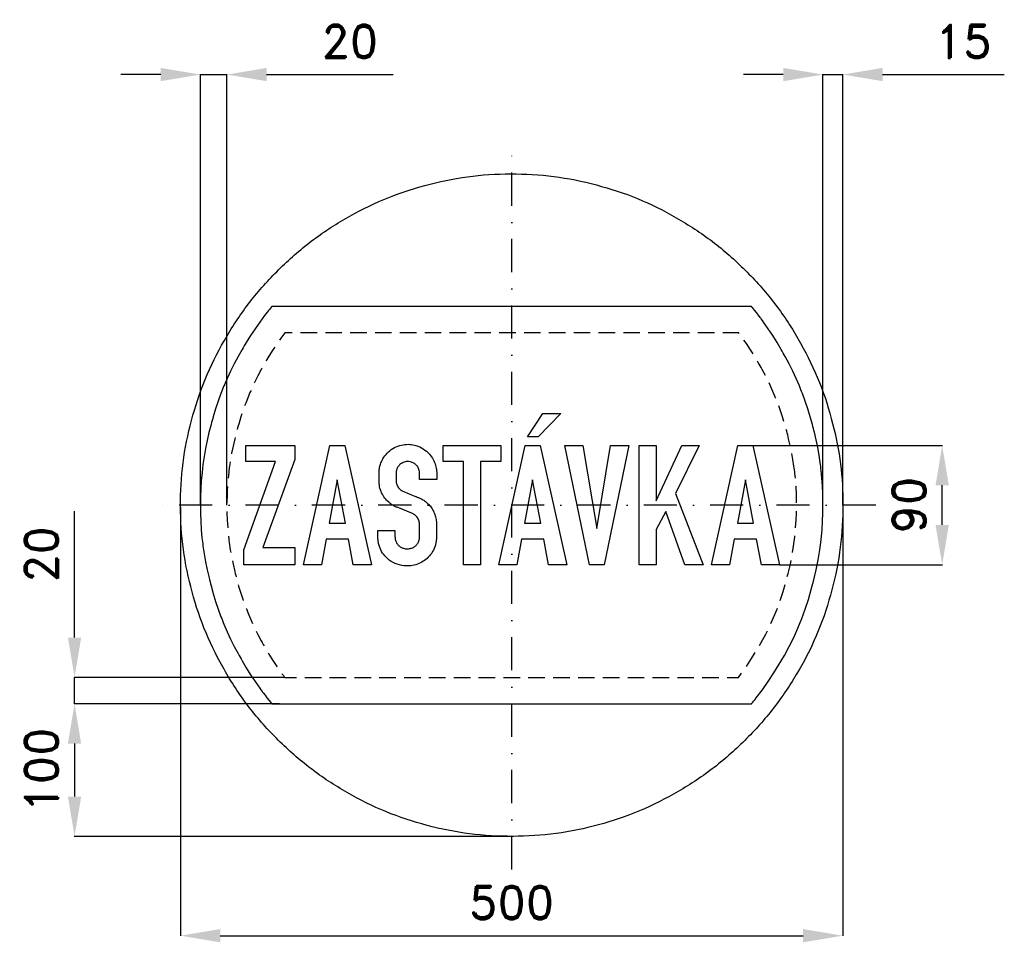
# Model space of a CAD drawing. Header units: millimetres. Extents: x -371 to 372, y -330 to 366.
import ezdxf

# ---------------------------------------------------------------- set-up
doc = ezdxf.new("R2010")
doc.units = ezdxf.units.MM
doc.header["$LTSCALE"] = 5
doc.linetypes.add('ČERCHOVANÁX2', pattern=[2, 1, -0.5, 0, -0.5])
doc.linetypes.add('ČÁRKOVANÁX2', pattern=[1.5, 1, -0.5])
doc.layers.add('Kóty', color=2, linetype='Continuous')
doc.layers.add('Značka', color=7, linetype='Continuous')
doc.styles.get("Standard").update_dxf_attribs({"font": 'romand.shx', "height": 25})
doc.dimstyles.get("Standard").update_dxf_attribs({"dimtxt": 25, "dimasz": 30, "dimexe": 0.18, "dimexo": 0.0625, "dimgap": 12.5, "dimtad": 1, "dimdec": 0, "dimzin": 0, "dimdsep": 46, "dimtxsty": 'Standard', "dimcen": 0.09, "dimadec": 0, "dimazin": 0, "dimtfac": 1, "dimtdec": 0, "dimtofl": 0, "dimtmove": 0, "dimatfit": 3, "dimfxl": 1, "dimtolj": 1, "dimtzin": 0, "dimarcsym": 0})

# ---------------------------------------------------------------- blocks, each defined once
blk = doc.blocks.new('*D0')
at = {"layer": 'Defpoints', "color": 0, "transparency": 16777216}
for p in [(-180.98, -150), (-330.03, -250.03), (1.42, -250.03)]:
    blk.add_point(p, dxfattribs=at)
at = {"layer": 'Kóty', "color": 0, "lineweight": -2, "transparency": 16777216}
for p, q in [((-181.04, -150), (-330.21, -150)), ((-330.03, -180), (-330.03, -220.03)), ((1.36, -250.03), (-330.21, -250.03))]:
    blk.add_line(p, q, dxfattribs=at)
at = {"layer": 'Kóty', "color": 0, "transparency": 16777216}
for points in [[(-335.03, -180), (-325.03, -180), (-330.03, -150)], [(-335.03, -220.03), (-325.03, -220.03), (-330.03, -250.03)]]:
    blk.add_solid(points, dxfattribs=at)
at = {"layer": 'Kóty', "color": 0, "transparency": 16777216, "insert": (-355.03, -200.01), "char_height": 25, "attachment_point": 5, "rotation": 90}
blk.add_mtext('\\A1;100', dxfattribs=at)
blk = doc.blocks.new('*D1')
at = {"layer": 'Defpoints', "color": 0, "transparency": 16777216}
for p in [(-330.03, -130), (-171.34, -130), (-175.34, -150)]:
    blk.add_point(p, dxfattribs=at)
at = {"layer": 'Kóty', "color": 0, "lineweight": -2, "transparency": 16777216}
for p, q in [((-330.03, -100), (-330.03, -4.52)), ((-171.4, -130), (-330.21, -130)), ((-175.4, -150), (-330.21, -150)), ((-330.03, -180), (-330.03, -210))]:
    blk.add_line(p, q, dxfattribs=at)
at = {"layer": 'Kóty', "color": 0, "transparency": 16777216}
for points in [[(-335.03, -100), (-325.03, -100), (-330.03, -130)], [(-335.03, -180), (-325.03, -180), (-330.03, -150)]]:
    blk.add_solid(points, dxfattribs=at)
at = {"layer": 'Kóty', "color": 0, "transparency": 16777216, "insert": (-355.03, -37.26), "char_height": 25, "attachment_point": 5, "rotation": 90}
blk.add_mtext('\\A1;20', dxfattribs=at)
blk = doc.blocks.new('*D2')
at = {"layer": 'Defpoints', "color": 0, "transparency": 16777216}
for p in [(250.01, 2.53), (-250.03, -1.38), (250.01, -325)]:
    blk.add_point(p, dxfattribs=at)
at = {"layer": 'Kóty', "color": 0, "lineweight": -2, "transparency": 16777216}
for p, q in [((250.01, 2.46), (250.01, -325.18)), ((-250.03, -1.44), (-250.03, -325.18)), ((-220.03, -325), (220.01, -325))]:
    blk.add_line(p, q, dxfattribs=at)
at = {"layer": 'Kóty', "color": 0, "transparency": 16777216}
for points in [[(-220.03, -320), (-220.03, -330), (-250.03, -325)], [(220.01, -320), (220.01, -330), (250.01, -325)]]:
    blk.add_solid(points, dxfattribs=at)
at = {"layer": 'Kóty', "color": 0, "transparency": 16777216, "insert": (-0.01, -300), "char_height": 25, "attachment_point": 5}
blk.add_mtext('\\A1;500', dxfattribs=at)
blk = doc.blocks.new('*D3')
at = {"layer": 'Defpoints', "color": 0, "transparency": 16777216}
for p in [(-215, 325.02), (-235, 0), (-215, -0.16)]:
    blk.add_point(p, dxfattribs=at)
at = {"layer": 'Kóty', "color": 0, "lineweight": -2, "transparency": 16777216}
for p, q in [((-265, 325.02), (-295, 325.02)), ((-235, 0.06), (-235, 325.2)), ((-215, -0.09), (-215, 325.2)), ((-185, 325.02), (-89.52, 325.02))]:
    blk.add_line(p, q, dxfattribs=at)
at = {"layer": 'Kóty', "color": 0, "transparency": 16777216}
for points in [[(-265, 330.02), (-265, 320.02), (-235, 325.02)], [(-185, 330.02), (-185, 320.02), (-215, 325.02)]]:
    blk.add_solid(points, dxfattribs=at)
at = {"layer": 'Kóty', "color": 0, "transparency": 16777216, "insert": (-122.26, 350.02), "char_height": 25, "attachment_point": 5}
blk.add_mtext('\\A1;20', dxfattribs=at)
blk = doc.blocks.new('*D4')
at = {"layer": 'Defpoints', "color": 0, "transparency": 16777216}
for p in [(250, 325.02), (234.99, 0.12), (250, 0)]:
    blk.add_point(p, dxfattribs=at)
at = {"layer": 'Kóty', "color": 0, "lineweight": -2, "transparency": 16777216}
for p, q in [((204.99, 325.02), (174.99, 325.02)), ((234.99, 0.18), (234.99, 325.2)), ((250, 0.06), (250, 325.2)), ((280, 325.02), (371.9, 325.02))]:
    blk.add_line(p, q, dxfattribs=at)
at = {"layer": 'Kóty', "color": 0, "transparency": 16777216}
for points in [[(204.99, 330.02), (204.99, 320.02), (234.99, 325.02)], [(280, 330.02), (280, 320.02), (250, 325.02)]]:
    blk.add_solid(points, dxfattribs=at)
at = {"layer": 'Kóty', "color": 0, "transparency": 16777216, "insert": (340.95, 350.02), "char_height": 25, "attachment_point": 5}
blk.add_mtext('\\A1;15', dxfattribs=at)
blk = doc.blocks.new('*D5')
at = {"layer": 'Defpoints', "color": 0, "transparency": 16777216}
for p in [(182.12, 45.01), (325.01, 45.01), (202.25, -45)]:
    blk.add_point(p, dxfattribs=at)
at = {"layer": 'Kóty', "color": 0, "lineweight": -2, "transparency": 16777216}
for p, q in [((182.18, 45.01), (325.19, 45.01)), ((325.01, -15), (325.01, 15.01)), ((202.31, -45), (325.19, -45))]:
    blk.add_line(p, q, dxfattribs=at)
at = {"layer": 'Kóty', "color": 0, "transparency": 16777216}
for points in [[(320.01, 15.01), (330.01, 15.01), (325.01, 45.01)], [(320.01, -15), (330.01, -15), (325.01, -45)]]:
    blk.add_solid(points, dxfattribs=at)
at = {"layer": 'Kóty', "color": 0, "transparency": 16777216, "insert": (300.01, 0), "char_height": 25, "attachment_point": 5, "rotation": 90}
blk.add_mtext('\\A1;90', dxfattribs=at)

msp = doc.modelspace()

# ---------------------------------------------------------------- linework, layer by layer
at = {"layer": 'Kóty'}
for points in [[(-234.99994, 325.021), (-215, 325.021)], [(234.99, 325.021), (250, 325.021)], [(-330.0267, -150), (-330.0267, -130)]]:
    msp.add_lwpolyline(points, dxfattribs=at)
at = {"layer": 'Značka', "color": 6, "linetype": 'ČERCHOVANÁX2', "ltscale": 5}
for points in [[(0, -275), (0, 275)], [(275, 0), (-275, 0)]]:
    msp.add_lwpolyline(points, dxfattribs=at)
at = {"layer": 'Značka', "color": 5}
for points in [[(250, 0), (249.99, -1.636), (249.98, -3.272, -0.0321674), (247.49, -35.863, -0.0357279), (240.61, -67.86, -0.0366581), (229.88, -98.758, -0.0347453), (214.85, -127.823, -0.0340322), (196.4, -154.838, -0.0344549), (174.45, -179.075, -0.034558), (149.65, -200.402, -0.0344282), (122.16, -218.124, -0.0343892), (92.68, -232.302, -0.0344194), (61.54, -242.308, -0.0344235), (29.4, -248.374, -0.0344166), (-3.27, -249.979, -0.0344151), (-35.89, -247.52, -0.0344184), (-67.86, -240.614, -0.0344148), (-98.73, -229.797, -0.0344148), (-127.82, -214.852, -0.0344137), (-154.84, -196.414, -0.03442), (-179.08, -174.448, -0.0344142), (-200.4, -149.646, -0.0344179), (-218.12, -122.155, -0.0344149), (-232.3, -92.679, -0.0344254), (-242.31, -61.538, -0.0344125), (-248.37, -29.397, -0.0344185), (-249.98, 3.272, -0.0344249), (-247.52, 35.889, -0.0344168), (-240.61, 67.86, -0.0344242), (-229.8, 98.729, -0.0344181), (-214.85, 127.823, -0.0344174), (-196.41, 154.84, -0.0344169), (-174.45, 179.076, -0.0344194), (-149.65, 200.4, -0.0344111), (-122.16, 218.124, -0.0344157), (-92.68, 232.303, -0.0344201), (-61.54, 242.308, -0.0344154), (-29.4, 248.374, -0.0344166), (3.27, 249.979, -0.0344181), (35.89, 247.52, -0.0344168), (67.86, 240.614, -0.0344123), (98.73, 229.797, -0.0344184), (127.82, 214.852, -0.0344209), (154.84, 196.415, -0.0344074), (179.08, 174.448, -0.0344136), (200.4, 149.643, -0.0344911), (218.12, 122.155, -0.0344143), (232.29, 92.688, -0.0340815), (242.31, 61.538, -0.0328038), (248.22, 30.989, -0.0342753), (250, 0)], [(-88.10275, -19.191), (-88.10275, -24.037), (-88.08975, -24.267), (-88.07375, -24.497, 0.0678404), (-87.51675, -27.105, 0.0802728), (-86.22775, -29.447, 0.0708299), (-84.70375, -31.057, 0.0684835), (-82.80575, -32.184, 0.0722276), (-80.41175, -32.868, 0.059821), (-77.89275, -32.906, 0.0623115), (-75.39075, -32.405, 0.0805451), (-73.15875, -31.238, 0.0822155), (-71.34675, -29.432, 0.0728752), (-70.15875, -27.159, 0.024083), (-69.89875, -26.366, 0.0242441), (-69.71775, -25.556, 0.00751925), (-69.66275, -25.215), (-69.61475, -24.872), (-69.61475, -14.344), (-69.61775, -13.959, 0.0121869), (-69.63375, -13.575, 0.0574982), (-69.92475, -12.05, 0.041297), (-70.51475, -10.594, 0.0417586), (-71.32975, -9.183, 0.0555534), (-72.38975, -7.969, 0.0370705), (-73.19675, -7.307, 0.03131), (-74.08675, -6.759), (-74.45475, -6.567), (-74.82775, -6.384), (-86.57375, -1.65), (-86.85575, -1.544), (-87.13675, -1.434, -0.0370173), (-89.23275, -0.403, -0.0286566), (-91.18675, 0.9, -0.0476226), (-94.40275, 3.731, -0.0533814), (-96.98975, 7.153, -0.06166), (-99.07275, 11.541, -0.0625294), (-100.01775, 16.275), (-100.05275, 16.664), (-100.08375, 17.053), (-100.08375, 24.741), (-100.07575, 25.374, -0.00799511), (-100.05575, 26.006, -0.0521191), (-99.51675, 29.375, -0.0418207), (-98.34875, 32.616, -0.0592927), (-95.70675, 37.205, -0.0648805), (-92.03075, 40.997, -0.0704697), (-87.22675, 44.006, -0.0690284), (-81.77375, 45.591, -0.059156), (-76.98675, 45.855, -0.0595), (-72.27775, 44.991, -0.0736836), (-66.72575, 42.46, -0.0723589), (-62.11475, 38.438, -0.0587168), (-59.26675, 34.464, -0.0597045), (-57.43675, 29.962, -0.0253314), (-56.96575, 28.015, -0.0256392), (-56.69575, 26.034), (-56.66075, 25.599), (-56.63075, 25.163), (-56.63075, 19.313), (-69.49275, 19.313), (-69.49275, 24.178), (-69.52075, 24.431), (-69.54875, 24.684, 0.0269456), (-69.80775, 26.244, 0.0496322), (-70.29875, 27.741, 0.0841853), (-71.59175, 29.785, 0.0706702), (-73.46775, 31.369, 0.0669556), (-75.57975, 32.422, 0.0706756), (-77.88375, 32.859, 0.0968628), (-81.17275, 32.455, 0.0977719), (-84.09875, 30.834, 0.0804007), (-85.88075, 28.933, 0.0883069), (-86.92075, 26.597, 0.027247), (-87.11275, 25.713, 0.0139094), (-87.23075, 24.816), (-87.25875, 24.544), (-87.28675, 24.272), (-87.28675, 18.478), (-87.26875, 18.248), (-87.24875, 18.019, 0.0435657), (-86.92875, 16.275, 0.0486878), (-86.29275, 14.616, 0.0484759), (-85.44875, 13.179, 0.0493226), (-84.34275, 11.934, 0.0302428), (-83.63275, 11.327, 0.0348007), (-82.85275, 10.819), (-82.56875, 10.665), (-82.28075, 10.519), (-72.53075, 6.609), (-72.22175, 6.463), (-71.91175, 6.319, 0.00704418), (-69.80875, 5.414, -0.0233983), (-67.73975, 4.444, -0.046409), (-65.18075, 2.805, -0.0370798), (-62.91175, 0.75, -0.042547), (-60.52275, -2.112, -0.047686), (-58.69275, -5.344, -0.0473457), (-57.41875, -8.913, -0.0410819), (-56.78975, -12.647), (-56.76075, -12.947), (-56.73375, -13.247), (-56.73375, -24.666), (-56.75675, -24.909), (-56.78075, -25.153, -0.0152525), (-57.09575, -27.684, -0.0288657), (-57.63375, -30.178, -0.0699335), (-59.68375, -35.091, -0.0664112), (-62.99575, -39.309, -0.060064), (-66.77675, -42.411, -0.0585059), (-71.16175, -44.531, -0.0603127), (-76.15975, -45.732, -0.0588978), (-81.32375, -45.722, -0.0774884), (-87.94275, -44.028, -0.0828913), (-93.69875, -40.35, -0.0708619), (-97.45275, -36.152, -0.0727083), (-99.85875, -31.106, -0.0349112), (-100.57575, -28.329, -0.0266161), (-100.94575, -25.491), (-100.96975, -25.195), (-100.99275, -24.9), (-100.99275, -19.191), (-88.10275, -19.191)]]:
    msp.add_lwpolyline(points, format="xyb", dxfattribs=at)
for points in [[(233.33, 29.117), (233.14, 30.568), (232.94, 32.018), (232.06, 37.805), (231.02, 43.566), (229.84, 49.301), (228.49, 54.997), (228.13, 56.416), (227.76, 57.833), (227.38, 59.326), (227, 60.818), (225.36, 66.756), (223.55, 72.645), (221.6, 78.489), (219.46, 84.267), (218.91, 85.703), (218.34, 87.136), (217.77, 88.562), (217.18, 89.985), (214.75, 95.635), (212.16, 101.212), (209.43, 106.723), (206.53, 112.145), (205.78, 113.488), (205.02, 114.828), (204.27, 116.171), (203.52, 117.512), (200.41, 122.819), (197.15, 128.035), (193.75, 133.166), (190.2, 138.188), (189.29, 139.429), (188.37, 140.665), (188.02, 141.141), (187.66, 141.616), (186.22, 143.507), (184.75, 145.382), (183.27, 147.242), (181.77, 149.084), (181.39, 149.542), (181.01, 150), (-181.02, 150), (-181.2, 149.78), (-181.38, 149.559), (-182.11, 148.675), (-182.83, 147.786), (-183.55, 146.894), (-184.26, 145.998), (-184.44, 145.774), (-184.62, 145.549), (-185.56, 144.336), (-186.51, 143.12), (-190.18, 138.188), (-193.72, 133.15), (-197.13, 128.025), (-200.37, 122.796), (-201.16, 121.476), (-201.94, 120.152), (-202.73, 118.831), (-203.52, 117.508), (-206.56, 112.159), (-209.44, 106.723), (-212.19, 101.216), (-214.76, 95.627), (-215.38, 94.219), (-216, 92.808), (-216.6, 91.392), (-217.19, 89.973), (-219.47, 84.257), (-221.58, 78.476), (-223.54, 72.644), (-225.32, 66.754), (-225.74, 65.274), (-226.16, 63.792), (-226.58, 62.313), (-226.99, 60.831), (-228.55, 54.877), (-229.92, 48.88), (-231.15, 42.849), (-232.19, 36.785), (-232.43, 35.264), (-232.65, 33.743), (-232.87, 32.219), (-233.08, 30.695), (-233.79, 24.584), (-234.34, 18.454), (-234.72, 12.312), (-234.92, 6.162), (-234.94, 4.624), (-234.96, 3.086), (-234.98, 1.547), (-235, 0.009), (-234.96, -6.144), (-234.74, -12.294), (-234.36, -18.437), (-233.8, -24.564), (-233.63, -26.093), (-233.46, -27.622), (-233.27, -29.149), (-233.08, -30.675), (-232.19, -36.763), (-231.12, -42.824), (-229.91, -48.857), (-228.51, -54.848), (-228.13, -56.34), (-227.75, -57.83), (-227.37, -59.322), (-226.99, -60.812), (-225.36, -66.745), (-223.56, -72.629), (-221.6, -78.465), (-219.47, -84.237), (-218.91, -85.671), (-218.35, -87.103), (-217.77, -88.529), (-217.19, -89.953), (-214.76, -95.604), (-212.16, -101.184), (-209.43, -106.697), (-206.52, -112.12), (-205.77, -113.464), (-205.02, -114.804), (-204.27, -116.148), (-203.52, -117.489), (-200.4, -122.797), (-197.14, -128.014), (-193.74, -133.147), (-190.19, -138.17), (-189.28, -139.411), (-188.36, -140.648), (-188.01, -141.125), (-187.65, -141.601), (-186.2, -143.495), (-184.74, -145.373), (-183.25, -147.237), (-181.74, -149.083), (-181.36, -149.542), (-180.98, -150), (180.99, -150), (181.18, -149.779), (181.36, -149.557), (182.09, -148.669), (182.82, -147.777), (183.72, -146.657), (184.61, -145.531), (189.28, -139.406), (193.72, -133.114), (197.95, -126.675), (201.97, -120.103), (205.84, -113.455), (209.51, -106.693), (212.93, -99.806), (216.09, -92.79), (219.02, -85.693), (221.66, -78.486), (224.02, -71.185), (226.15, -63.812), (228.15, -56.381), (229.93, -48.896), (231.43, -41.35), (232.62, -33.748), (233.58, -26.118), (234.29, -18.461), (234.69, -12.322), (234.91, -6.174), (234.94, -4.636), (234.97, -3.099), (234.98, -1.529), (234.99, 0.118), (235, 1.571), (235, 3.025), (234.91, 8.837), (234.65, 14.646), (234.25, 20.446), (233.67, 26.23), (233.5, 27.674), (233.33, 29.117)], [(23.50625, 69.107), (37.16725, 69.107), (20.03625, 51.429), (11.99925, 51.429), (23.50625, 69.107)], [(-202.25235, -45), (-202.25235, -33.637), (-178.19605, 32.916), (-200.78985, 32.916), (-200.78985, 45.009), (-163.59915, 45.009), (-163.59915, 34.556), (-187.82415, -32.081), (-163.59915, -32.081), (-163.59915, -45), (-202.25235, -45)], [(-157.22415, -45), (-137.26475, 45.009), (-125.99575, 45.009), (-105.86775, -45), (-119.55575, -45), (-123.28675, -25.734), (-140.03975, -25.734), (-143.66775, -45), (-157.22415, -45)], [(-36.43675, -45), (-36.43675, 32.991), (-51.75575, 32.991), (-51.75575, 45), (-8.28375, 45), (-8.27375, 32.991), (-23.56475, 32.991), (-23.56475, -45), (-36.43675, -45)], [(-9.77375, -45), (10.18525, 45.009), (21.45425, 45.009), (41.58225, -45), (27.89425, -45), (24.16325, -25.734), (7.41025, -25.734), (3.78225, -45), (-9.77375, -45)], [(58.63525, -45), (40.09125, 45), (53.72225, 45), (64.23225, -17.531), (74.72225, 45), (88.40125, 45), (69.83825, -45), (58.63525, -45)], [(96.27625, -44.991), (96.27625, 45), (109.12925, 45), (109.12925, 3.291), (128.51625, 45), (141.46325, 45), (123.60425, 8.85), (144.51925, -44.991), (130.80425, -44.991), (116.36625, -4.884), (109.12925, -18.403), (109.12925, -44.991), (96.27625, -44.991)], [(150.89425, -45), (170.85425, 45.009), (182.12225, 45.009), (202.25125, -45), (188.56325, -45), (184.83225, -25.734), (168.07925, -25.734), (164.45125, -45), (150.89425, -45)], [(-137.75275, -13.65), (-125.45275, -13.65), (-131.63975, 19.219), (-137.75275, -13.65)], [(9.69725, -13.65), (21.99725, -13.65), (15.81025, 19.219), (9.69725, -13.65)], [(170.36625, -13.65), (182.66625, -13.65), (176.47925, 19.219), (170.36625, -13.65)]]:
    msp.add_lwpolyline(points, dxfattribs=at)
at = {"layer": 'Značka', "color": 6, "linetype": 'ČÁRKOVANÁX2', "ltscale": 2.5, "flags": 128}
msp.add_lwpolyline([(213.49, 26.528), (213.31, 27.908), (213.13, 29.287), (212.32, 34.56), (211.37, 39.809), (210.3, 44.993), (209.08, 50.143), (208.73, 51.544), (208.37, 52.943), (208.01, 54.364), (207.64, 55.783), (206.15, 61.201), (204.5, 66.574), (202.73, 71.863), (200.79, 77.094), (200.3, 78.373), (199.8, 79.65), (199.25, 81.006), (198.69, 82.359), (196.48, 87.508), (194.11, 92.59), (191.64, 97.572), (189.02, 102.474), (188.29, 103.792), (187.55, 105.106), (186.83, 106.383), (186.12, 107.658), (183.28, 112.494), (180.31, 117.245), (177.24, 121.883), (174.02, 126.423), (173.2, 127.549), (172.37, 128.672), (172.03, 129.125), (171.69, 129.576), (171.53, 129.788), (171.36, 130), (-171.32, 130), (-174.31, 125.942), (-177.23, 121.836), (-180.31, 117.205), (-183.24, 112.475), (-184.01, 111.179), (-184.78, 109.879), (-185.53, 108.624), (-186.28, 107.365), (-189.05, 102.489), (-191.68, 97.534), (-194.16, 92.554), (-196.49, 87.501), (-197.04, 86.248), (-197.59, 84.993), (-198.16, 83.646), (-198.72, 82.297), (-200.8, 77.087), (-202.72, 71.817), (-204.49, 66.543), (-206.1, 61.218), (-206.52, 59.766), (-206.92, 58.311), (-207.32, 56.904), (-207.72, 55.496), (-209.13, 50.069), (-210.39, 44.602), (-211.5, 39.149), (-212.44, 33.666), (-212.65, 32.312), (-212.85, 30.958), (-213.05, 29.51), (-213.25, 28.06), (-213.9, 22.49), (-214.4, 16.903), (-214.75, 11.35), (-214.92, 5.789), (-214.94, 4.437), (-214.96, 3.086), (-214.98, 1.465), (-215, -0.156), (-214.96, -5.764), (-214.76, -11.369), (-214.42, -16.923), (-213.91, -22.463), (-213.76, -23.825), (-213.61, -25.185), (-213.43, -26.637), (-213.24, -28.088), (-212.43, -33.637), (-211.46, -39.161), (-210.36, -44.616), (-209.09, -50.033), (-208.73, -51.497), (-208.35, -52.959), (-207.99, -54.378), (-207.63, -55.795), (-206.14, -61.202), (-204.5, -66.564), (-202.73, -71.841), (-200.8, -77.06), (-200.31, -78.337), (-199.81, -79.611), (-199.26, -80.968), (-198.7, -82.322), (-196.49, -87.472), (-194.12, -92.557), (-191.64, -97.541), (-189.02, -102.445), (-188.28, -103.764), (-187.54, -105.079), (-186.83, -106.357), (-186.11, -107.632), (-183.27, -112.47), (-180.3, -117.223), (-177.23, -121.864), (-174.01, -126.406), (-173.19, -127.532), (-172.36, -128.655), (-172.02, -129.109), (-171.68, -129.561), (-171.51, -129.781), (-171.34, -130), (171.21, -130), (174.26, -125.936), (177.22, -121.814), (181.12, -115.893), (184.8, -109.833), (188.39, -103.679), (191.78, -97.425), (194.88, -91.189), (197.74, -84.835), (200.38, -78.439), (202.76, -71.945), (204.93, -65.214), (206.89, -58.417), (208.75, -51.525), (210.4, -44.584), (211.75, -37.776), (212.83, -30.919), (213.7, -23.919), (214.35, -16.893), (214.71, -11.301), (214.92, -5.701), (214.94, -4.302), (214.97, -2.903), (214.98, -1.334), (214.99, 0.179), (215, 1.602), (215, 3.025), (214.92, 8.291), (214.68, 13.554), (214.32, 18.769), (213.8, 23.97), (213.65, 25.249), (213.49, 26.528)], dxfattribs=at)

# ---------------------------------------------------------------- dimensions: what is measured, and where the dimension line sits
at = {"layer": 'Kóty'}
for base, p1, p2, picture, middle in [((-215, 325.021), (-234.99994, 0), (-215, -0.156), '*D3', (-122.2619, 350.021)), ((250, 325.021), (234.99, 0.118), (250, 0), '*D4', (340.95238, 350.021)), ((250.01408, -325), (-250.02554, -1.38206), (250.01408, 2.52664), '*D2', (-0.00573, -300))]:
    dim = msp.add_linear_dim(base=base, p1=p1, p2=p2, dimstyle='Standard', dxfattribs=at)
    dim.commit()
    dim.dimension.update_dxf_attribs({"geometry": picture, "text_midpoint": middle})
for base, p1, p2, picture, middle in [((325.01408, 45.009), (202.25125, -45), (182.12225, 45.009), '*D5', (300.01408, 0.0045)), ((-330.0267, -130), (-175.34093, -150), (-171.34, -130), '*D1', (-355.0267, -37.2619)), ((-330.0267, -250.02524), (-180.98, -150), (1.42019, -250.02524), '*D0', (-355.0267, -200.01262))]:
    dim = msp.add_linear_dim(base=base, p1=p1, p2=p2, angle=90, dimstyle='Standard', dxfattribs=at)
    dim.commit()
    dim.dimension.update_dxf_attribs({"geometry": picture, "text_midpoint": middle})

doc.saveas('drawing.dxf')
